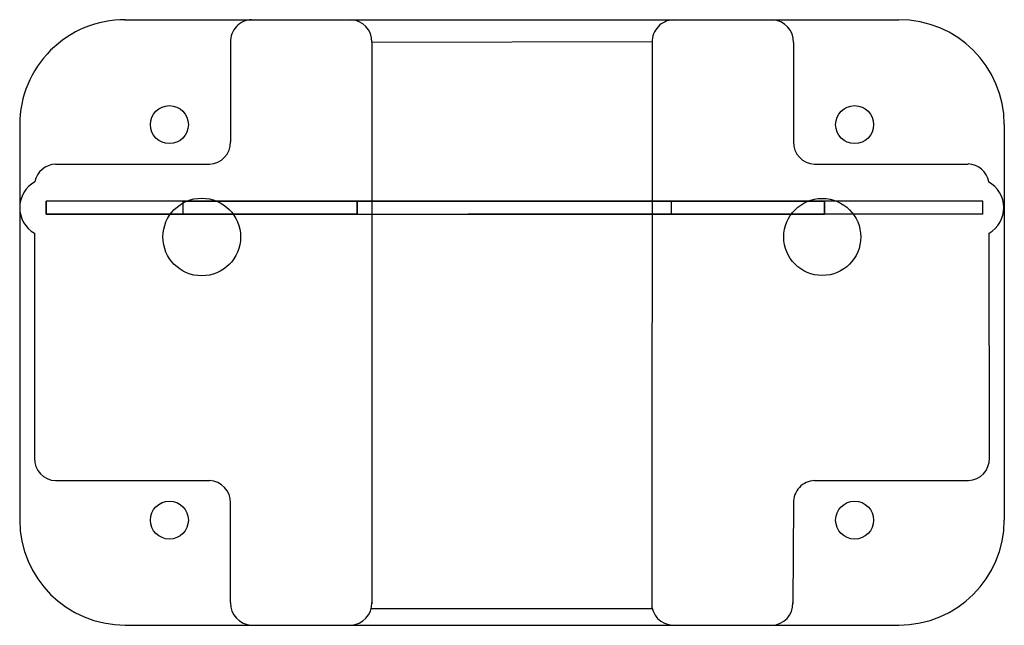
# Model space of a CAD drawing. Header units: inches. Extents: x 0.61 to 5.28, y -3.07 to -0.2.
import ezdxf

# ---------------------------------------------------------------- set-up
doc = ezdxf.new("R2010")
doc.units = ezdxf.units.IN
doc.header["$MEASUREMENT"] = 0
for name, color, linetype in [('connector', 114, 'Continuous'), ('housing', 20, 'Continuous'), ('Layer1', 52, 'Continuous'), ('PCB', 140, 'Continuous')]:
    doc.layers.add(name, color=color, linetype=linetype)

msp = doc.modelspace()

# ---------------------------------------------------------------- linework, layer by layer
at = {"layer": 'connector', "extrusion": (1e-16, -1, 0)}
for p, q in [((1.4576, -1.1208, 2.5219), (4.3339, -1.1208, 2.5219)), ((1.4576, -1.1208, 2.5219), (1.4576, -1.1208, 2.1719)), ((4.3339, -1.1208, 1.6462), (2.7339, -1.1208, 1.6462)), ((4.3339, -1.1208, 2.5219), (4.3339, -1.1208, 2.1719)), ((4.3339, -1.1208, 2.0237), (4.3339, -1.1208, 1.6462))]:
    msp.add_line(p, q, dxfattribs=at)
at = {"layer": 'connector'}
for p, q in [((1.4576, -1.1208, 2.1719), (4.3339, -1.1208, 2.1719)), ((4.3339, -1.1208, 2.0237), (2.7339, -1.1208, 2.0237)), ((2.7339, -1.1208, 2.0237), (2.7339, -1.1208, 1.6462))]:
    msp.add_line(p, q, dxfattribs=at)
at = {"layer": 'housing'}
for p, q in [((1.1038, -0.1987, 3), (4.7763, -0.1987, 3)), ((1.1038, -0.1987, 2.75), (4.7763, -0.1987, 2.75)), ((1.1038, -0.1987, 2.875), (4.7763, -0.1987, 2.875)), ((1.7063, -0.1987, 3), (2.1763, -0.1987, 3)), ((1.7063, -0.1987, 5.75), (2.1763, -0.1987, 5.75)), ((1.7063, -0.1987, 5.875), (2.1763, -0.1987, 5.875)), ((1.7063, -0.1987, 3), (2.1763, -0.1987, 3)), ((2.1763, -0.1987, 4.63), (3.7063, -0.1993, 4.63)), ((2.1763, -0.1987, 3), (3.7063, -0.1993, 3)), ((2.1763, -0.1987, 3), (3.7063, -0.1993, 3)), ((3.7063, -0.1993, 3), (4.1763, -0.1997, 3)), ((3.7063, -0.1993, 5.75), (4.1763, -0.1997, 5.75)), ((3.7063, -0.1993, 5.875), (4.1763, -0.1997, 5.875)), ((3.7063, -0.1993, 3), (4.1763, -0.1997, 3)), ((1.6063, -0.3051, 3), (1.6062, -0.7772, 3)), ((1.6063, -0.3051, 5.75), (1.6062, -0.7772, 5.75)), ((1.6063, -0.3051, 5.875), (1.6062, -0.7772, 5.875)), ((1.6063, -0.3051, 3), (1.6062, -0.7772, 3)), ((2.2763, -0.3051, 4.63), (3.6061, -0.3027, 4.63)), ((2.2763, -0.3051, 4.63), (2.2763, -2.9622, 4.63)), ((2.2763, -0.3051, 5.75), (2.2763, -2.9687, 5.75)), ((2.2763, -0.3051, 5.875), (2.2763, -2.9687, 5.875)), ((3.6062, -0.3057, 4.63), (3.6038, -2.966, 4.63)), ((3.6062, -0.3057, 5.75), (3.6039, -2.9628, 5.75)), ((3.6062, -0.3057, 5.875), (3.6039, -2.9628, 5.875)), ((4.2762, -0.3063, 3), (4.2763, -0.7805, 3)), ((4.2762, -0.3063, 5.75), (4.2763, -0.7805, 5.75)), ((4.2762, -0.3063, 5.875), (4.2763, -0.7805, 5.875)), ((4.2762, -0.3063, 3), (4.2763, -0.7805, 3)), ((0.6063, -0.6962, 3), (0.6063, -2.5712, 3)), ((0.6063, -0.6962, 2.75), (0.6063, -2.5712, 2.75)), ((0.6063, -0.6962, 2.875), (0.6063, -2.5712, 2.875)), ((5.2763, -0.6962, 3), (5.2763, -2.5712, 3)), ((5.2763, -0.6962, 2.75), (5.2763, -2.5712, 2.75)), ((5.2763, -0.6962, 2.875), (5.2763, -2.5712, 2.875)), ((0.7763, -0.8837, 3), (1.5062, -0.8837, 3)), ((0.7763, -0.8837, 5.75), (1.5062, -0.8837, 5.75)), ((0.7763, -0.8837, 5.875), (1.5062, -0.8837, 5.875)), ((0.7763, -0.8837, 3), (1.5062, -0.8837, 3)), ((1.0063, -0.8837, 3), (1.1863, -0.8837, 3)), ((1.0063, -0.8837, 5.75), (1.1863, -0.8837, 5.75)), ((1.0063, -0.8837, 5.875), (1.1863, -0.8837, 5.875)), ((1.0063, -0.8837, 3), (1.1863, -0.8837, 3)), ((4.3763, -0.8837, 3), (5.1044, -0.8828, 3)), ((4.3763, -0.8837, 5.75), (5.1044, -0.8828, 5.75)), ((4.3763, -0.8837, 5.875), (5.1044, -0.8828, 5.875)), ((4.3763, -0.8837, 3), (5.1044, -0.8828, 3)), ((0.6763, -1.211, 3), (0.6762, -2.2804, 3)), ((0.6763, -1.211, 5.75), (0.6762, -2.2804, 5.75)), ((0.6763, -1.211, 5.875), (0.6762, -2.2804, 5.875)), ((0.6763, -1.211, 3), (0.6762, -2.2804, 3)), ((5.2056, -2.2771, 3), (5.2047, -1.2105, 3)), ((5.2056, -2.2771, 5.75), (5.2047, -1.2105, 5.75)), ((5.2056, -2.2771, 5.875), (5.2047, -1.2105, 5.875)), ((5.2056, -2.2771, 3), (5.2047, -1.2105, 3)), ((0.7763, -2.3836, 3), (1.5062, -2.3837, 3)), ((0.7763, -2.3836, 5.75), (1.5062, -2.3837, 5.75)), ((0.7763, -2.3836, 5.875), (1.5062, -2.3837, 5.875)), ((0.7763, -2.3836, 3), (1.5062, -2.3837, 3)), ((4.3763, -2.3837, 3), (5.1057, -2.3837, 3)), ((4.3763, -2.3837, 5.75), (5.1057, -2.3837, 5.75)), ((4.3763, -2.3837, 5.875), (5.1057, -2.3837, 5.875)), ((4.3763, -2.3837, 3), (5.1057, -2.3837, 3)), ((1.6063, -2.9622, 3), (1.6062, -2.4901, 3)), ((1.6063, -2.9622, 5.75), (1.6062, -2.4901, 5.75)), ((1.6063, -2.9622, 5.875), (1.6062, -2.4901, 5.875)), ((1.6063, -2.9622, 3), (1.6062, -2.4901, 3)), ((4.2763, -2.4901, 3), (4.2739, -2.967, 3)), ((4.2763, -2.4901, 5.75), (4.2739, -2.967, 5.75)), ((4.2763, -2.4901, 5.875), (4.2739, -2.967, 5.875)), ((4.2763, -2.4901, 3), (4.2739, -2.967, 3)), ((2.2735, -2.9895, 4.63), (3.6065, -2.9895, 4.63)), ((1.1063, -3.0687, 3), (4.7763, -3.0687, 3)), ((1.1063, -3.0687, 2.75), (4.7763, -3.0687, 2.75)), ((1.1063, -3.0687, 2.875), (4.7763, -3.0687, 2.875)), ((1.7063, -3.0687, 3), (2.1763, -3.0687, 3)), ((1.7063, -3.0687, 5.75), (2.1763, -3.0687, 5.75)), ((1.7063, -3.0687, 5.875), (2.1763, -3.0687, 5.875)), ((1.7063, -3.0687, 3), (2.1763, -3.0687, 3)), ((2.1763, -3.0687, 4.63), (3.6949, -3.0687, 4.63)), ((2.1763, -3.0687, 3), (3.6949, -3.0687, 3)), ((2.1763, -3.0687, 3), (3.6949, -3.0687, 3)), ((3.6949, -3.0687, 3), (4.1858, -3.0687, 3)), ((3.6949, -3.0687, 5.75), (4.1858, -3.0687, 5.75)), ((3.6949, -3.0687, 5.875), (4.1858, -3.0687, 5.875)), ((3.6949, -3.0687, 3), (4.1858, -3.0687, 3))]:
    msp.add_line(p, q, dxfattribs=at)
for centre, radius in [((1.3163, -0.6962, 3), 0.09), ((1.3163, -0.6962, 2.875), 0.09), ((4.5663, -0.6962, 3), 0.09), ((4.5663, -0.6962, 2.875), 0.09), ((1.4698, -1.2287, 5.75), 0.1841), ((1.4698, -1.2287, 5.875), 0.1841), ((4.4128, -1.2287, 5.75), 0.1827), ((4.4128, -1.2287, 5.875), 0.1827), ((1.3163, -2.5712, 3), 0.09), ((1.3163, -2.5712, 2.875), 0.09), ((4.5663, -2.5712, 3), 0.09), ((4.5663, -2.5712, 2.875), 0.09)]:
    msp.add_circle(centre, radius, dxfattribs=at)
for centre, radius, start, end in [((1.105, -0.6974, 3), 0.4988, 89.8564, 179.8564), ((1.105, -0.6974, 2.75), 0.4988, 89.8564, 179.8564), ((1.105, -0.6974, 2.875), 0.4988, 89.8564, 179.8564), ((1.7095, -0.3019, 3), 0.1033, 91.7904, 181.7904), ((1.7095, -0.3019, 5.75), 0.1033, 91.7904, 181.7904), ((1.7095, -0.3019, 5.875), 0.1033, 91.7904, 181.7904), ((1.7095, -0.3019, 3), 0.1033, 91.7904, 181.7904), ((2.1731, -0.3019, 4.63), 0.1033, 358.2096, 88.2096), ((2.1731, -0.3019, 5.75), 0.1033, 358.2096, 88.2096), ((2.1731, -0.3019, 5.75), 0.1033, 358.2096, 88.2096), ((2.1731, -0.3019, 5.875), 0.1033, 358.2096, 88.2096), ((2.1731, -0.3019, 5.875), 0.1033, 358.2096, 88.2096), ((3.7094, -0.3026, 4.63), 0.1033, 91.7405, 181.7405), ((3.7094, -0.3026, 5.75), 0.1033, 91.7405, 181.7405), ((3.7094, -0.3026, 5.75), 0.1033, 91.7405, 181.7405), ((3.7094, -0.3026, 5.875), 0.1033, 91.7405, 181.7405), ((3.7094, -0.3026, 5.875), 0.1033, 91.7405, 181.7405), ((4.173, -0.303, 3), 0.1033, 358.1597, 88.1597), ((4.173, -0.303, 5.75), 0.1033, 358.1597, 88.1597), ((4.173, -0.303, 5.875), 0.1033, 358.1597, 88.1597), ((4.173, -0.303, 3), 0.1033, 358.1597, 88.1597), ((4.7775, -0.6974, 3), 0.4988, 0.1436, 90.1436), ((4.7775, -0.6974, 2.75), 0.4988, 0.1436, 90.1436), ((4.7775, -0.6974, 2.875), 0.4988, 0.1436, 90.1436), ((1.503, -0.7804, 3), 0.1033, 271.7904, 1.7904), ((1.503, -0.7804, 5.75), 0.1033, 271.7904, 1.7904), ((1.503, -0.7804, 5.875), 0.1033, 271.7904, 1.7904), ((1.503, -0.7804, 3), 0.1033, 271.7904, 1.7904), ((4.3796, -0.7804, 3), 0.1033, 178.2096, 268.2096), ((4.3796, -0.7804, 5.75), 0.1033, 178.2096, 268.2096), ((4.3796, -0.7804, 5.875), 0.1033, 178.2096, 268.2096), ((4.3796, -0.7804, 3), 0.1033, 178.2096, 268.2096), ((0.7795, -0.9869, 3), 0.1033, 91.7904, 169.1569), ((0.7795, -0.9869, 5.75), 0.1033, 91.7904, 169.1569), ((0.7795, -0.9869, 5.875), 0.1033, 91.7904, 169.1569), ((0.7795, -0.9869, 3), 0.1033, 91.7904, 169.1569), ((5.1012, -0.986, 3), 0.1033, 10.0062, 88.2595), ((5.1012, -0.986, 5.75), 0.1033, 10.0062, 88.2595), ((5.1012, -0.986, 5.875), 0.1033, 10.0062, 88.2595), ((5.1012, -0.986, 3), 0.1033, 10.0062, 88.2595), ((0.7463, -1.0898, 3), 0.14, 119.1763, 239.9755), ((0.7463, -1.0898, 5.75), 0.14, 119.1763, 239.9755), ((0.7463, -1.0898, 5.875), 0.14, 119.1763, 239.9755), ((0.7463, -1.0898, 3), 0.14, 119.1763, 239.9755), ((5.1337, -1.0898, 3), 0.14, 300.0245, 60.8237), ((5.1337, -1.0898, 5.75), 0.14, 300.0245, 60.8237), ((5.1337, -1.0898, 5.875), 0.14, 300.0245, 60.8237), ((5.1337, -1.0898, 3), 0.14, 300.0245, 60.8237), ((0.7795, -2.2804, 3), 0.1033, 178.2096, 268.2096), ((0.7795, -2.2804, 5.75), 0.1033, 178.2096, 268.2096), ((0.7795, -2.2804, 5.875), 0.1033, 178.2096, 268.2096), ((0.7795, -2.2804, 3), 0.1033, 178.2096, 268.2096), ((5.1024, -2.2804, 3), 0.1033, 271.8403, 1.8403), ((5.1024, -2.2804, 5.75), 0.1033, 271.8403, 1.8403), ((5.1024, -2.2804, 5.875), 0.1033, 271.8403, 1.8403), ((5.1024, -2.2804, 3), 0.1033, 271.8403, 1.8403), ((1.503, -2.4869, 3), 0.1033, 358.2096, 88.2096), ((1.503, -2.4869, 5.75), 0.1033, 358.2096, 88.2096), ((1.503, -2.4869, 5.875), 0.1033, 358.2096, 88.2096), ((1.503, -2.4869, 3), 0.1033, 358.2096, 88.2096), ((4.3796, -2.4869, 3), 0.1033, 91.7904, 181.7904), ((4.3796, -2.4869, 5.75), 0.1033, 91.7904, 181.7904), ((4.3796, -2.4869, 5.875), 0.1033, 91.7904, 181.7904), ((4.3796, -2.4869, 3), 0.1033, 91.7904, 181.7904), ((1.105, -2.5699, 3), 0.4988, 180.1436, 270.1436), ((1.105, -2.5699, 2.75), 0.4988, 180.1436, 270.1436), ((1.105, -2.5699, 2.875), 0.4988, 180.1436, 270.1436), ((4.7775, -2.5699, 3), 0.4988, 269.8564, 359.8564), ((4.7775, -2.5699, 2.75), 0.4988, 269.8564, 359.8564), ((4.7775, -2.5699, 2.875), 0.4988, 269.8564, 359.8564), ((1.7095, -2.9654, 3), 0.1033, 178.2096, 268.2096), ((1.7095, -2.9654, 5.75), 0.1033, 178.2096, 268.2096), ((1.7095, -2.9654, 5.875), 0.1033, 178.2096, 268.2096), ((1.7095, -2.9654, 3), 0.1033, 178.2096, 268.2096), ((2.1731, -2.9654, 4.63), 0.1033, 271.7904, 1.7904), ((2.1731, -2.9654, 5.75), 0.1033, 271.7904, 1.7904), ((2.1731, -2.9654, 5.75), 0.1033, 271.7904, 1.7904), ((2.1731, -2.9654, 5.875), 0.1033, 271.7904, 1.7904), ((2.1731, -2.9654, 5.875), 0.1033, 271.7904, 1.7904), ((3.7071, -2.9661, 4.63), 0.1033, 178.1597, 268.1597), ((3.7071, -2.9661, 5.75), 0.1033, 178.1597, 268.1597), ((3.7071, -2.9661, 5.75), 0.1033, 178.1597, 268.1597), ((3.7071, -2.9661, 5.875), 0.1033, 178.1597, 268.1597), ((3.7071, -2.9661, 5.875), 0.1033, 178.1597, 268.1597), ((4.1706, -2.9665, 3), 0.1033, 271.7405, 1.7405), ((4.1706, -2.9665, 5.75), 0.1033, 271.7405, 1.7405), ((4.1706, -2.9665, 5.875), 0.1033, 271.7405, 1.7405), ((4.1706, -2.9665, 3), 0.1033, 271.7405, 1.7405)]:
    msp.add_arc(centre, radius, start, end, dxfattribs=at)
at = {"layer": 'Layer1'}
for p, q in [((0.7313, -1.0898, 3), (0.7313, -1.0588, 3)), ((0.7313, -1.0588, 3), (0.7313, -1.0588, 5.6)), ((2.2072, -1.0588, 5.6), (0.7313, -1.0588, 5.6)), ((1.3813, -1.0588, 3), (0.7313, -1.0588, 3)), ((1.3813, -1.0588, 3), (1.3813, -1.0588, 1.5)), ((1.3813, -1.0588, 1.5), (4.4241, -1.0588, 1.5)), ((3.6983, -1.0588, 4.5), (2.2072, -1.0588, 4.5)), ((2.2072, -1.0588, 5.6), (2.2072, -1.0588, 4.5)), ((5.1741, -1.0588, 5.6), (3.6983, -1.0588, 5.6)), ((3.6983, -1.0588, 5.6), (3.6983, -1.0588, 4.5)), ((4.4241, -1.0588, 3), (4.4241, -1.0588, 1.5)), ((5.1741, -1.0588, 3), (4.4241, -1.0588, 3)), ((5.1741, -1.0588, 3), (5.1741, -1.0588, 5.6))]:
    msp.add_line(p, q, dxfattribs=at)
at = {"layer": 'PCB'}
for p, q in [((0.7313, -1.0588, 3), (0.7313, -1.1208, 3)), ((0.7313, -1.1208, 5.6), (0.7313, -1.0588, 5.6)), ((1.3813, -1.1208, 3), (1.3813, -1.0588, 3)), ((1.3813, -1.1208, 1.5), (1.3813, -1.0588, 1.5)), ((2.2072, -1.1208, 5.6), (2.2072, -1.0588, 5.6)), ((2.2072, -1.0588, 4.5), (2.2072, -1.1208, 4.5)), ((3.6983, -1.1208, 5.6), (3.6983, -1.0588, 5.6)), ((3.6983, -1.1208, 4.5), (3.6983, -1.0588, 4.5)), ((4.4241, -1.0588, 3), (4.4241, -1.1208, 3)), ((4.4241, -1.1208, 1.5), (4.4241, -1.0588, 1.5)), ((5.1741, -1.1208, 3), (5.1741, -1.0588, 3)), ((5.1741, -1.1208, 5.6), (5.1741, -1.0588, 5.6)), ((0.7313, -1.1208, 3), (1.3813, -1.1208, 3)), ((0.7313, -1.1208, 3), (0.7313, -1.1208, 5.6)), ((2.2072, -1.1208, 5.6), (0.7313, -1.1208, 5.6)), ((1.3813, -1.1208, 3), (1.3813, -1.1208, 1.5)), ((1.3813, -1.1208, 1.5), (4.4241, -1.1208, 1.5)), ((2.2072, -1.1208, 5.6), (2.2072, -1.1208, 4.5)), ((2.2072, -1.1208, 4.5), (3.6983, -1.1208, 4.5)), ((5.1741, -1.1208, 5.6), (3.6983, -1.1208, 5.6)), ((3.6983, -1.1208, 5.6), (3.6983, -1.1208, 4.5)), ((5.1741, -1.1208, 3), (4.4241, -1.1208, 3)), ((4.4241, -1.1208, 3), (4.4241, -1.1208, 1.5)), ((5.1741, -1.1208, 3), (5.1741, -1.1208, 5.6))]:
    msp.add_line(p, q, dxfattribs=at)

doc.saveas('drawing.dxf')
